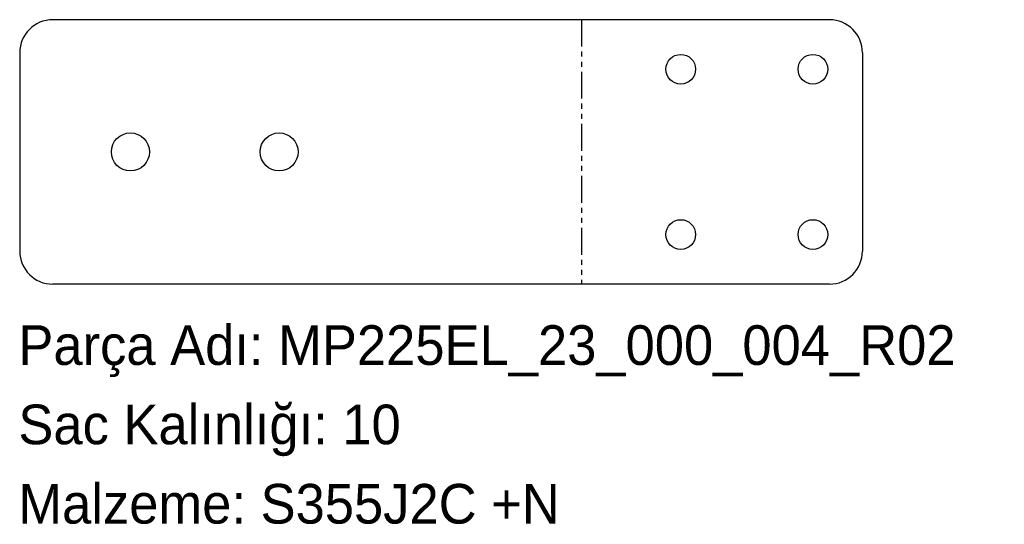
# Model space of a CAD drawing. Header units: millimetres. Extents: x 0 to 298, y -72 to 80.
import ezdxf

# ---------------------------------------------------------------- set-up
doc = ezdxf.new("R2010")
doc.units = ezdxf.units.MM
for name, pattern in [('SLD-İki-Kısa-Kesik-Çizgili-Uzun-Kesik-Çizgi', [15.748, 8.128, -1.524, 1.524, -1.524, 1.524, -1.524]), ('SLD-Katı', [0]), ('SLD-Sürekli', [0])]:
    doc.linetypes.add(name, pattern=pattern)
doc.layers.add('METIN', color=96, linetype='SLD-Katı')
doc.styles.add('SLDTEXTSTYLE0', font='ARIAL.TTF', dxfattribs={"width": 0.948, "bigfont": 'bigfont'})
doc.styles.add('SLDTEXTSTYLE1', font='ARIAL.TTF', dxfattribs={"width": 0.948})

msp = doc.modelspace()

# ---------------------------------------------------------------- linework, layer by layer
at = {"color": 7, "linetype": 'SLD-Sürekli', "lineweight": 25}
for p, q in [((245.43, 80.4), (10.4, 80.4)), ((0.4, 70.4), (0.4, 10.4)), ((255.43, 70.4), (255.43, 10.4)), ((245.43, 0.4), (10.4, 0.4))]:
    msp.add_line(p, q, dxfattribs=at)
at = {"color": 7, "linetype": 'SLD-İki-Kısa-Kesik-Çizgili-Uzun-Kesik-Çizgi'}
msp.add_line((170.42, 80.4), (170.42, 0.4), dxfattribs=at)
at = {"color": 7, "linetype": 'SLD-Sürekli', "lineweight": 25}
for centre, radius in [((200.43, 65.4), 4.5), ((240.43, 65.4), 4.5), ((33.9, 40.4), 5.75), ((78.9, 40.4), 5.75), ((200.43, 15.4), 4.5), ((240.43, 15.4), 4.5)]:
    msp.add_circle(centre, radius, dxfattribs=at)
for centre, start, end in [((10.4, 70.4), 90, 180), ((245.43, 70.4), 0, 90), ((10.4, 10.4), 180, 270), ((245.43, 10.4), 270, 0)]:
    msp.add_arc(centre, 10, start, end, dxfattribs=at)

# ---------------------------------------------------------------- texts
at = {"layer": 'METIN', "char_height": 12, "attachment_point": 1}
for s, insert, style in [('Parça Adı: MP225EL_23_000_004_R02', (0, -12.03), 'SLDTEXTSTYLE0'), ('Sac Kalınlığı: 10', (0, -36.03), 'SLDTEXTSTYLE0'), ('Malzeme: S355J2C +N', (0, -60.03), 'SLDTEXTSTYLE1')]:
    msp.add_mtext(s, dxfattribs=dict(at, insert=insert, style=style))

doc.saveas('drawing.dxf')
